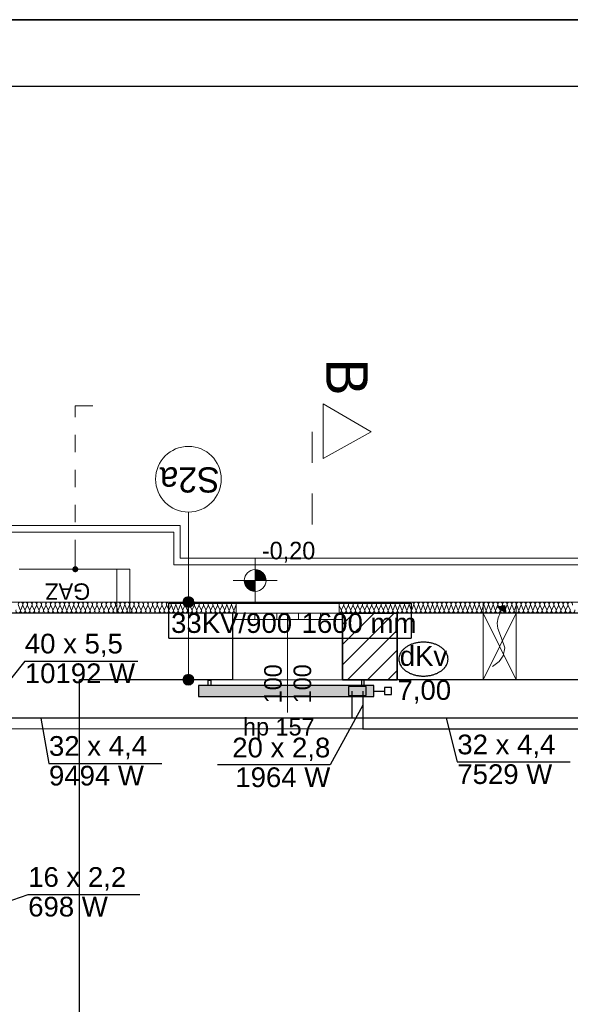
# Model space of a CAD drawing. Header units: inches. Extents: x -515158 to -470211, y -1887 to 84268.
# Tile 54 of 102: x -497964 to -492938, y 41472 to 50469. Entities that reach past the tile are written whole.
import ezdxf
from ezdxf.lldxf.tags import DXFTag

# ---------------------------------------------------------------- set-up
doc = ezdxf.new("R2010")
doc.units = ezdxf.units.IN
doc.header["$MEASUREMENT"] = 0
doc.linetypes.add('Dashed', pattern=[564.444447, 282.222223, -282.222223])
doc.linetypes.add('Przerywana', pattern=[320, 160, -160])
for name, color, linetype, lineweight in [('#podkład', 252, 'Continuous', 9), ('Arch ocieplenie_Nr_Pióra__44', 252, 'Continuous', 9), ('Arch okna_Nr_Pióra__9', 252, 'Continuous', 9), ('Arch opisy_Nr_Pióra__1', 252, 'Continuous', 25), ('Arch opisy_Nr_Pióra__21', 252, 'Continuous', 9), ('Arch teren_Nr_Pióra__5', 252, 'Continuous', 13), ('Arch wykończenie_Nr_Pióra__3', 252, 'Continuous', 18), ('Arch zmurowania_Nr_Pióra__21', 252, 'Continuous', 9), ('Arch zmurowania_Nr_Pióra__27', 252, 'Continuous', 35), ('INWENT CO_Nr_Pióra__100', 252, 'Continuous', 13), ('INWENT OPISY_Nr_Pióra__21', 252, 'Continuous', 9), ('INWENT OPISY_Nr_Pióra__41', 252, 'Continuous', 15), ('INWENT RZĘDNE_Nr_Pióra__21', 252, 'Continuous', 9), ('INWENT. OKNA_Nr_Pióra__21', 252, 'Continuous', 9), ('INWENT. OKNA_Nr_Pióra__5', 252, 'Continuous', 13), ('INWENT.ŚCIANY_Nr_Pióra__1', 252, 'Continuous', 25), ('INWENT.ŚCIANY_Nr_Pióra__21', 252, 'Continuous', 9), ('INWENT.ŚCIANY_Nr_Pióra__5', 252, 'Continuous', 13), ('Istniejące kominy_Nr_Pióra__21', 252, 'Continuous', 9)]:
    doc.layers.add(name, color=color, linetype=linetype, lineweight=lineweight)
for name, color, linetype in [('_TABELA', 7, 'Continuous'), ('IS_Text_Armatury_podłączeniowej_grz._dolnozas.', 7, 'Continuous'), ('IS_Text_Armatury_Therm', 7, 'Continuous'), ('IS_Text_Odbiornikow_Therm', 7, 'Continuous')]:
    doc.layers.add(name, color=color, linetype=linetype)
for name, color, linetype, true_color in [('IS_Armatura_podłączeniowa_grz._dolnozas.', 7, 'SOLID', 0x000000), ('IS_Armatura_Therm', 7, 'SOLID', 0x000000), ('IS_Grafika', 7, 'SOLID', 0x000000), ('IS_Grzejniki_Plan_rzut', 7, 'SOLID', 0x000000), ('IS_Opisy_działek_Therm', 7, 'SOLID', 0x000000), ('IS_Powrót', 5, 'DASH', 0x0000ff), ('IS_Zasilanie', 1, 'SOLID', 0xff0000)]:
    doc.layers.add(name, color=color, linetype=linetype, true_color=true_color)
doc.styles.add('GENERATED_STYLE_3', font='txt')
doc.styles.add('GENERATED_STYLE_6', font='txt')
doc.styles.add('GENERATED_STYLE_7', font='txt')
tags = doc.linetypes.add('DASH', pattern=[15, 10, -5]).pattern_tags.tags
tags[6:7] = [DXFTag(74, 4), DXFTag(75, 0), DXFTag(340, '0'), DXFTag(46, 0.0), DXFTag(50, 0.0), DXFTag(44, 0.0), DXFTag(45, 0.0)]
tags[4:5] = [DXFTag(74, 4), DXFTag(75, 0), DXFTag(340, '0'), DXFTag(46, 0.0), DXFTag(50, 0.0), DXFTag(44, 0.0), DXFTag(45, 0.0)]
tags = doc.linetypes.add('SOLID', pattern=[10, 10, 0]).pattern_tags.tags
tags[6:7] = [DXFTag(74, 4), DXFTag(75, 0), DXFTag(340, '0'), DXFTag(46, 0.0), DXFTag(50, 0.0), DXFTag(44, 0.0), DXFTag(45, 0.0)]
tags[4:5] = [DXFTag(74, 4), DXFTag(75, 0), DXFTag(340, '0'), DXFTag(46, 0.0), DXFTag(50, 0.0), DXFTag(44, 0.0), DXFTag(45, 0.0)]

# ---------------------------------------------------------------- blocks, each defined once
blk = doc.blocks.new('ARROWHEAD_11')
at = {"color": 0, "linetype": 'Continuous', "lineweight": 0}
blk.add_line((0, 0), (-1, 0), dxfattribs=at)
at = {"color": 0, "linetype": 'Continuous', "lineweight": 0, "const_width": 0.25, "flags": 128}
blk.add_lwpolyline([(-0.125, 0, 1), (0.125, 0, 1)], format="xyb", close=True, dxfattribs=at)
blk = doc.blocks.new('parter')
at = {"layer": 'Arch opisy_Nr_Pióra__21', "linetype": 'Continuous'}
for points in [[(-496374, 45147.6), (-496377.8, 45166.8), (-496388.6, 45183), (-496404.8, 45193.8), (-496424, 45197.6), (-496443.1, 45193.8), (-496459.3, 45183), (-496470.2, 45166.8), (-496474, 45147.6), (-496470.2, 45128.5), (-496459.3, 45112.3), (-496443.1, 45101.4), (-496424, 45097.6), (-496404.8, 45101.4), (-496388.6, 45112.3), (-496377.8, 45128.5)], [(-496374, 44437.6), (-496377.8, 44456.8), (-496388.6, 44473), (-496404.8, 44483.8), (-496424, 44487.6), (-496443.1, 44483.8), (-496459.3, 44473), (-496470.2, 44456.8), (-496474, 44437.6), (-496470.2, 44418.5), (-496459.3, 44402.3), (-496443.1, 44391.4), (-496424, 44387.6), (-496404.8, 44391.4), (-496388.6, 44402.3), (-496377.8, 44418.5)]]:
    blk.add_hatch(color=252, dxfattribs=at).paths.add_polyline_path(points, flags=0)
at = {"layer": 'Arch zmurowania_Nr_Pióra__21', "linetype": 'Continuous'}
h = blk.add_hatch(dxfattribs=at)
h.set_pattern_fill('Common_Brick', color=252, style=0, pattern_type=2)
h.set_pattern_definition([(45, (0, 0), (-91.923878, 91.923878), [])])
h.paths.add_polyline_path([(-495018.3, 44437.6), (-494518.3, 44437.6), (-494518.3, 45047.6), (-495018.3, 45047.6)], flags=0)
at = {"layer": 'INWENT RZĘDNE_Nr_Pióra__21', "linetype": 'Continuous'}
for points in [[(-495814.3, 45344.3), (-495714.3, 45344.3), (-495721.9, 45382.6), (-495743.6, 45415), (-495776, 45436.7), (-495814.3, 45444.3)], [(-495814.3, 45344.3), (-495914.3, 45344.3), (-495906.7, 45306), (-495885, 45273.6), (-495852.6, 45251.9), (-495814.3, 45244.3)]]:
    blk.add_hatch(color=252, dxfattribs=at).paths.add_polyline_path(points, flags=0)
at = {"layer": 'Istniejące kominy_Nr_Pióra__21', "linetype": 'Continuous'}
blk.add_hatch(color=252, dxfattribs=at).paths.add_polyline_path([(-493535.8, 45117.1), (-493524.4, 45047.3), (-493605.6, 45105.6)], flags=0)
at = {"layer": 'Arch ocieplenie_Nr_Pióra__44', "color": 252, "linetype": 'Continuous'}
for p, q in [((-497976, 45117.8), (-497958.4, 45077.4)), ((-497954.8, 45077.4), (-497937.2, 45117.8)), ((-497933.7, 45117.8), (-497916.1, 45077.4)), ((-497912.5, 45077.4), (-497894.9, 45117.8)), ((-497891.3, 45117.8), (-497873.7, 45077.4)), ((-497870.2, 45077.4), (-497852.6, 45117.8)), ((-497849, 45117.8), (-497831.4, 45077.4)), ((-497827.8, 45077.4), (-497810.2, 45117.8)), ((-497806.7, 45117.8), (-497789.1, 45077.4)), ((-497785.5, 45077.4), (-497767.9, 45117.8)), ((-497764.4, 45117.8), (-497746.7, 45077.4)), ((-497743.2, 45077.4), (-497725.6, 45117.8)), ((-497722, 45117.8), (-497704.4, 45077.4)), ((-497700.9, 45077.4), (-497683.3, 45117.8)), ((-497679.7, 45117.8), (-497662.1, 45077.4)), ((-497658.5, 45077.4), (-497640.9, 45117.8)), ((-497637.4, 45117.8), (-497619.8, 45077.4)), ((-497616.2, 45077.4), (-497598.6, 45117.8)), ((-497595, 45117.8), (-497577.4, 45077.4)), ((-497573.9, 45077.4), (-497556.3, 45117.8)), ((-497552.7, 45117.8), (-497535.1, 45077.4)), ((-497531.5, 45077.4), (-497513.9, 45117.8)), ((-497510.4, 45117.8), (-497492.8, 45077.4)), ((-497489.2, 45077.4), (-497471.6, 45117.8)), ((-497468.1, 45117.8), (-497450.4, 45077.4)), ((-497446.9, 45077.4), (-497429.3, 45117.8)), ((-497425.7, 45117.8), (-497408.1, 45077.4)), ((-497404.6, 45077.4), (-497387, 45117.8)), ((-497383.4, 45117.8), (-497365.8, 45077.4)), ((-497362.2, 45077.4), (-497344.6, 45117.8)), ((-497341.1, 45117.8), (-497323.5, 45077.4)), ((-497319.9, 45077.4), (-497302.3, 45117.8)), ((-497298.7, 45117.8), (-497281.1, 45077.4)), ((-497277.6, 45077.4), (-497260, 45117.8)), ((-497256.4, 45117.8), (-497238.8, 45077.4)), ((-497235.2, 45077.4), (-497217.6, 45117.8)), ((-497214.1, 45117.8), (-497196.5, 45077.4)), ((-497192.9, 45077.4), (-497175.3, 45117.8)), ((-497171.8, 45117.8), (-497154.1, 45077.4)), ((-497150.6, 45077.4), (-497133, 45117.8)), ((-497129.4, 45117.8), (-497111.8, 45077.4)), ((-497108.3, 45077.4), (-497090.7, 45117.8)), ((-497087.1, 45117.8), (-497069.5, 45077.4)), ((-497065.9, 45077.4), (-497048.3, 45117.8)), ((-497044.8, 45117.8), (-497027.2, 45077.4)), ((-497023.6, 45077.4), (-497006, 45117.8)), ((-497002.4, 45117.8), (-496984.8, 45077.4)), ((-496981.3, 45077.4), (-496963.7, 45117.8)), ((-496960.1, 45117.8), (-496942.5, 45077.4)), ((-496938.9, 45077.4), (-496921.3, 45117.8)), ((-496917.8, 45117.8), (-496900.2, 45077.4)), ((-496896.6, 45077.4), (-496879, 45117.8)), ((-496875.5, 45117.8), (-496857.8, 45077.4)), ((-496854.3, 45077.4), (-496836.7, 45117.8)), ((-496833.1, 45117.8), (-496815.5, 45077.4)), ((-496812, 45077.4), (-496794.4, 45117.8)), ((-496790.8, 45117.8), (-496773.2, 45077.4)), ((-496769.6, 45077.4), (-496752, 45117.8)), ((-496748.5, 45117.8), (-496730.9, 45077.4)), ((-496727.3, 45077.4), (-496709.7, 45117.8)), ((-496706.1, 45117.8), (-496688.5, 45077.4)), ((-496685, 45077.4), (-496667.4, 45117.8)), ((-496663.8, 45117.8), (-496646.2, 45077.4)), ((-496642.6, 45077.4), (-496625, 45117.8)), ((-496621.5, 45117.8), (-496603.9, 45077.4)), ((-496600.3, 45077.4), (-496582.7, 45117.8)), ((-496579.2, 45117.8), (-496561.5, 45077.4)), ((-496558, 45077.4), (-496540.4, 45117.8)), ((-496536.8, 45117.8), (-496519.2, 45077.4)), ((-496515.7, 45077.4), (-496498, 45117.8)), ((-496494.5, 45117.8), (-496476.9, 45077.4)), ((-496473.3, 45077.4), (-496455.7, 45117.8)), ((-496452.2, 45117.8), (-496434.6, 45077.4)), ((-496431, 45077.4), (-496413.4, 45117.8)), ((-496409.8, 45117.8), (-496392.2, 45077.4)), ((-496388.7, 45077.4), (-496371.1, 45117.8)), ((-496367.5, 45117.8), (-496349.9, 45077.4)), ((-496346.3, 45077.4), (-496328.7, 45117.8)), ((-496325.2, 45117.8), (-496307.6, 45077.4)), ((-496304, 45077.4), (-496286.4, 45117.8)), ((-496282.8, 45117.8), (-496265.2, 45077.4)), ((-496261.7, 45077.4), (-496244.1, 45117.8)), ((-496240.5, 45117.8), (-496222.9, 45077.4)), ((-496219.4, 45077.4), (-496201.7, 45117.8)), ((-496198.2, 45117.8), (-496180.6, 45077.4)), ((-496177, 45077.4), (-496159.4, 45117.8)), ((-496155.9, 45117.8), (-496138.3, 45077.4)), ((-496134.7, 45077.4), (-496117.1, 45117.8)), ((-496113.5, 45117.8), (-496095.9, 45077.4)), ((-496092.4, 45077.4), (-496074.8, 45117.8)), ((-496071.2, 45117.8), (-496053.6, 45077.4)), ((-496050, 45077.4), (-496032.4, 45117.8)), ((-496028.9, 45117.8), (-496011.3, 45077.4)), ((-496007.7, 45077.4), (-495990.1, 45117.8)), ((-495046.5, 45117.8), (-495028.8, 45077.4)), ((-495025.2, 45077.4), (-495007.5, 45117.8)), ((-495003.9, 45117.8), (-494986.2, 45077.4)), ((-494982.6, 45077.4), (-494964.9, 45117.8)), ((-494961.3, 45117.8), (-494943.6, 45077.4)), ((-494940, 45077.4), (-494922.3, 45117.8)), ((-494918.7, 45117.8), (-494901, 45077.4)), ((-494897.4, 45077.4), (-494879.7, 45117.8)), ((-494876.1, 45117.8), (-494858.4, 45077.4)), ((-494854.8, 45077.4), (-494837.1, 45117.8)), ((-494833.5, 45117.8), (-494815.8, 45077.4)), ((-494812.2, 45077.4), (-494794.5, 45117.8)), ((-494790.9, 45117.8), (-494773.2, 45077.4)), ((-494769.6, 45077.4), (-494751.9, 45117.8)), ((-494748.3, 45117.8), (-494730.5, 45077.4)), ((-494727, 45077.4), (-494709.2, 45117.8)), ((-494705.7, 45117.8), (-494687.9, 45077.4)), ((-494684.4, 45077.4), (-494666.6, 45117.8)), ((-494663.1, 45117.8), (-494645.3, 45077.4)), ((-494641.8, 45077.4), (-494624, 45117.8)), ((-494620.4, 45117.8), (-494602.7, 45077.4)), ((-494599.1, 45077.4), (-494581.4, 45117.8)), ((-494577.8, 45117.8), (-494560.1, 45077.4)), ((-494556.5, 45077.4), (-494538.8, 45117.8)), ((-494535.2, 45117.8), (-494517.5, 45077.4)), ((-494513.9, 45077.4), (-494496.2, 45117.8)), ((-494492.6, 45117.8), (-494474.9, 45077.4)), ((-494471.3, 45077.4), (-494453.6, 45117.8)), ((-494450, 45117.8), (-494432.3, 45077.4)), ((-494428.7, 45077.4), (-494411, 45117.8)), ((-494407.4, 45117.8), (-494389.7, 45077.4)), ((-494386.1, 45077.4), (-494368.4, 45117.8)), ((-494364.8, 45117.8), (-494347.1, 45077.4)), ((-494343.5, 45077.4), (-494325.8, 45117.8)), ((-494322.2, 45117.8), (-494304.5, 45077.4)), ((-494300.9, 45077.4), (-494283.2, 45117.8)), ((-494279.6, 45117.8), (-494261.9, 45077.4)), ((-494258.3, 45077.4), (-494240.6, 45117.8)), ((-494237, 45117.8), (-494219.2, 45077.4)), ((-494215.7, 45077.4), (-494197.9, 45117.8)), ((-494194.4, 45117.8), (-494176.6, 45077.4)), ((-494173.1, 45077.4), (-494155.3, 45117.8)), ((-494151.8, 45117.8), (-494134, 45077.4)), ((-494130.4, 45077.4), (-494112.7, 45117.8)), ((-494109.1, 45117.8), (-494091.4, 45077.4)), ((-494087.8, 45077.4), (-494070.1, 45117.8)), ((-494066.5, 45117.8), (-494048.8, 45077.4)), ((-494045.2, 45077.4), (-494027.5, 45117.8)), ((-494023.9, 45117.8), (-494006.2, 45077.4)), ((-494002.6, 45077.4), (-493984.9, 45117.8)), ((-493981.3, 45117.8), (-493963.6, 45077.4)), ((-493960, 45077.4), (-493942.3, 45117.8)), ((-493938.7, 45117.8), (-493921, 45077.4)), ((-493917.4, 45077.4), (-493899.7, 45117.8)), ((-493896.1, 45117.8), (-493878.4, 45077.4)), ((-493874.8, 45077.4), (-493857.1, 45117.8)), ((-493853.5, 45117.8), (-493835.8, 45077.4)), ((-493832.2, 45077.4), (-493814.5, 45117.8)), ((-493810.9, 45117.8), (-493793.2, 45077.4)), ((-493789.6, 45077.4), (-493771.9, 45117.8)), ((-493768.3, 45117.8), (-493750.5, 45077.4)), ((-493747, 45077.4), (-493729.2, 45117.8)), ((-493725.7, 45117.8), (-493707.9, 45077.4)), ((-493704.4, 45077.4), (-493686.6, 45117.8)), ((-493683.1, 45117.8), (-493665.3, 45077.4)), ((-493661.8, 45077.4), (-493644, 45117.8)), ((-493640.4, 45117.8), (-493622.7, 45077.4)), ((-493619.1, 45077.4), (-493601.4, 45117.8)), ((-493597.8, 45117.8), (-493580.1, 45077.4)), ((-493576.5, 45077.4), (-493558.8, 45117.8)), ((-493555.2, 45117.8), (-493537.5, 45077.4)), ((-493533.9, 45077.4), (-493516.2, 45117.8)), ((-493512.6, 45117.8), (-493494.9, 45077.4)), ((-493491.3, 45077.4), (-493473.6, 45117.8)), ((-493470, 45117.8), (-493452.3, 45077.4)), ((-493448.7, 45077.4), (-493431, 45117.8)), ((-493427.4, 45117.8), (-493409.7, 45077.4)), ((-493406.1, 45077.4), (-493388.4, 45117.8)), ((-493384.8, 45117.8), (-493367.1, 45077.4)), ((-493363.5, 45077.4), (-493345.8, 45117.8)), ((-493342.2, 45117.8), (-493324.5, 45077.4)), ((-493320.9, 45077.4), (-493303.2, 45117.8)), ((-493299.6, 45117.8), (-493281.9, 45077.4)), ((-493278.3, 45077.4), (-493260.6, 45117.8)), ((-493257, 45117.8), (-493239.2, 45077.4)), ((-493235.7, 45077.4), (-493217.9, 45117.8)), ((-493214.4, 45117.8), (-493196.6, 45077.4)), ((-493193.1, 45077.4), (-493175.3, 45117.8)), ((-493171.8, 45117.8), (-493154, 45077.4)), ((-493150.4, 45077.4), (-493132.7, 45117.8)), ((-493129.1, 45117.8), (-493111.4, 45077.4)), ((-493107.8, 45077.4), (-493090.1, 45117.8)), ((-493086.5, 45117.8), (-493068.8, 45077.4)), ((-493065.2, 45077.4), (-493047.5, 45117.8)), ((-493043.9, 45117.8), (-493026.2, 45077.4)), ((-493022.6, 45077.4), (-493004.9, 45117.8)), ((-493001.3, 45117.8), (-492983.6, 45077.4)), ((-492980, 45077.4), (-492962.3, 45117.8)), ((-492958.7, 45117.8), (-492941, 45077.4))]:
    blk.add_line(p, q, dxfattribs=at)
for centre, major_axis, ratio, start_param, end_param in [((-497977.8, 45068.9), (0, 21.3), 0.995137, 1.158004, 5.125183), ((-497956.6, 45126.4), (0, 21.3), 0.995137, 4.299595, 8.266775), ((-497935.4, 45068.9), (0, 21.3), 0.995137, 1.158004, 5.125183), ((-497914.3, 45126.4), (0, 21.3), 0.995137, 4.299595, 8.266775), ((-497893.1, 45068.9), (0, 21.3), 0.995137, 1.158004, 5.125183), ((-497872, 45126.4), (0, 21.3), 0.995137, 4.299595, 8.266775), ((-497850.8, 45068.9), (0, 21.3), 0.995137, 1.158004, 5.125183), ((-497829.6, 45126.4), (0, 21.3), 0.995137, 4.299595, 8.266775), ((-497808.5, 45068.9), (0, 21.3), 0.995137, 1.158004, 5.125183), ((-497787.3, 45126.4), (0, 21.3), 0.995137, 4.299595, 8.266775), ((-497766.1, 45068.9), (0, 21.3), 0.995137, 1.158004, 5.125183), ((-497745, 45126.4), (0, 21.3), 0.995137, 4.299595, 8.266775), ((-497723.8, 45068.9), (0, 21.3), 0.995137, 1.158004, 5.125183), ((-497702.6, 45126.4), (0, 21.3), 0.995137, 4.299595, 8.266775), ((-497681.5, 45068.9), (0, 21.3), 0.995137, 1.158004, 5.125183), ((-497660.3, 45126.4), (0, 21.3), 0.995137, 4.299595, 8.266775), ((-497639.1, 45068.9), (0, 21.3), 0.995137, 1.158004, 5.125183), ((-497618, 45126.4), (0, 21.3), 0.995137, 4.299595, 8.266775), ((-497596.8, 45068.9), (0, 21.3), 0.995137, 1.158004, 5.125183), ((-497575.7, 45126.4), (0, 21.3), 0.995137, 4.299595, 8.266775), ((-497554.5, 45068.9), (0, 21.3), 0.995137, 1.158004, 5.125183), ((-497533.3, 45126.4), (0, 21.3), 0.995137, 4.299595, 8.266775), ((-497512.2, 45068.9), (0, 21.3), 0.995137, 1.158004, 5.125183), ((-497491, 45126.4), (0, 21.3), 0.995137, 4.299595, 8.266775), ((-497469.8, 45068.9), (0, 21.3), 0.995137, 1.158004, 5.125183), ((-497448.7, 45126.4), (0, 21.3), 0.995137, 4.299595, 8.266775), ((-497427.5, 45068.9), (0, 21.3), 0.995137, 1.158004, 5.125183), ((-497406.3, 45126.4), (0, 21.3), 0.995137, 4.299595, 8.266775), ((-497385.2, 45068.9), (0, 21.3), 0.995137, 1.158004, 5.125183), ((-497364, 45126.4), (0, 21.3), 0.995137, 4.299595, 8.266775), ((-497342.8, 45068.9), (0, 21.3), 0.995137, 1.158004, 5.125183), ((-497321.7, 45126.4), (0, 21.3), 0.995137, 4.299595, 8.266775), ((-497300.5, 45068.9), (0, 21.3), 0.995137, 1.158004, 5.125183), ((-497279.4, 45126.4), (0, 21.3), 0.995137, 4.299595, 8.266775), ((-497258.2, 45068.9), (0, 21.3), 0.995137, 1.158004, 5.125183), ((-497237, 45126.4), (0, 21.3), 0.995137, 4.299595, 8.266775), ((-497215.9, 45068.9), (0, 21.3), 0.995137, 1.158004, 5.125183), ((-497194.7, 45126.4), (0, 21.3), 0.995137, 4.299595, 8.266775), ((-497173.5, 45068.9), (0, 21.3), 0.995137, 1.158004, 5.125183), ((-497152.4, 45126.4), (0, 21.3), 0.995137, 4.299595, 8.266775), ((-497131.2, 45068.9), (0, 21.3), 0.995137, 1.158004, 5.125183), ((-497110, 45126.4), (0, 21.3), 0.995137, 4.299595, 8.266775), ((-497088.9, 45068.9), (0, 21.3), 0.995137, 1.158004, 5.125183), ((-497067.7, 45126.4), (0, 21.3), 0.995137, 4.299595, 8.266775), ((-497046.5, 45068.9), (0, 21.3), 0.995137, 1.158004, 5.125183), ((-497025.4, 45126.4), (0, 21.3), 0.995137, 4.299595, 8.266775), ((-497004.2, 45068.9), (0, 21.3), 0.995137, 1.158004, 5.125183), ((-496983.1, 45126.4), (0, 21.3), 0.995137, 4.299595, 8.266775), ((-496961.9, 45068.9), (0, 21.3), 0.995137, 1.158004, 5.125183), ((-496940.7, 45126.4), (0, 21.3), 0.995137, 4.299595, 8.266775), ((-496919.6, 45068.9), (0, 21.3), 0.995137, 1.158004, 5.125183), ((-496898.4, 45126.4), (0, 21.3), 0.995137, 4.299595, 8.266775), ((-496877.2, 45068.9), (0, 21.3), 0.995137, 1.158004, 5.125183), ((-496856.1, 45126.4), (0, 21.3), 0.995137, 4.299595, 8.266775), ((-496834.9, 45068.9), (0, 21.3), 0.995137, 1.158004, 5.125183), ((-496813.7, 45126.4), (0, 21.3), 0.995137, 4.299595, 8.266775), ((-496792.6, 45068.9), (0, 21.3), 0.995137, 1.158004, 5.125183), ((-496771.4, 45126.4), (0, 21.3), 0.995137, 4.299595, 8.266775), ((-496750.2, 45068.9), (0, 21.3), 0.995137, 1.158004, 5.125183), ((-496729.1, 45126.4), (0, 21.3), 0.995137, 4.299595, 8.266775), ((-496707.9, 45068.9), (0, 21.3), 0.995137, 1.158004, 5.125183), ((-496686.8, 45126.4), (0, 21.3), 0.995137, 4.299595, 8.266775), ((-496665.6, 45068.9), (0, 21.3), 0.995137, 1.158004, 5.125183), ((-496644.4, 45126.4), (0, 21.3), 0.995137, 4.299595, 8.266775), ((-496623.3, 45068.9), (0, 21.3), 0.995137, 1.158004, 5.125183), ((-496602.1, 45126.4), (0, 21.3), 0.995137, 4.299595, 8.266775), ((-496580.9, 45068.9), (0, 21.3), 0.995137, 1.158004, 5.125183), ((-496559.8, 45126.4), (0, 21.3), 0.995137, 4.299595, 8.266775), ((-496538.6, 45068.9), (0, 21.3), 0.995137, 1.158004, 5.125183), ((-496517.4, 45126.4), (0, 21.3), 0.995137, 4.299595, 8.266775), ((-496496.3, 45068.9), (0, 21.3), 0.995137, 1.158004, 5.125183), ((-496475.1, 45126.4), (0, 21.3), 0.995137, 4.299595, 8.266775), ((-496453.9, 45068.9), (0, 21.3), 0.995137, 1.158004, 5.125183), ((-496432.8, 45126.4), (0, 21.3), 0.995137, 4.299595, 8.266775), ((-496411.6, 45068.9), (0, 21.3), 0.995137, 1.158004, 5.125183), ((-496390.4, 45126.4), (0, 21.3), 0.995137, 4.299595, 8.266775), ((-496369.3, 45068.9), (0, 21.3), 0.995137, 1.158004, 5.125183), ((-496348.1, 45126.4), (0, 21.3), 0.995137, 4.299595, 8.266775), ((-496327, 45068.9), (0, 21.3), 0.995137, 1.158004, 5.125183), ((-496305.8, 45126.4), (0, 21.3), 0.995137, 4.299595, 8.266775), ((-496284.6, 45068.9), (0, 21.3), 0.995137, 1.158004, 5.125183), ((-496263.5, 45126.4), (0, 21.3), 0.995137, 4.299595, 8.266775), ((-496242.3, 45068.9), (0, 21.3), 0.995137, 1.158004, 5.125183), ((-496221.1, 45126.4), (0, 21.3), 0.995137, 4.299595, 8.266775), ((-496200, 45068.9), (0, 21.3), 0.995137, 1.158004, 5.125183), ((-496178.8, 45126.4), (0, 21.3), 0.995137, 4.299595, 8.266775), ((-496157.6, 45068.9), (0, 21.3), 0.995137, 1.158004, 5.125183), ((-496136.5, 45126.4), (0, 21.3), 0.995137, 4.299595, 8.266775), ((-496115.3, 45068.9), (0, 21.3), 0.995137, 1.158004, 5.125183), ((-496094.1, 45126.4), (0, 21.3), 0.995137, 4.299595, 8.266775), ((-496073, 45068.9), (0, 21.3), 0.995137, 1.158004, 5.125183), ((-496051.8, 45126.4), (0, 21.3), 0.995137, 4.299595, 8.266775), ((-496030.7, 45068.9), (0, 21.3), 0.995137, 1.158004, 5.125183), ((-496009.5, 45126.4), (0, 21.3), 0.995137, 4.299595, 8.266775), ((-495988.3, 45068.9), (0, 21.3), 0.995137, 1.158004, 3.141593), ((-495027, 45126.4), (21.3, 0), 0.998285, 5.870392, 9.837571), ((-495048.3, 45068.9), (21.3, 0), 0.998285, 4.712389, 6.695979), ((-495005.7, 45068.9), (21.3, 0), 0.998285, 2.7288, 6.695979), ((-494984.4, 45126.4), (21.3, 0), 0.998285, 5.870392, 9.837571), ((-494963.1, 45068.9), (21.3, 0), 0.998285, 2.7288, 6.695979), ((-494941.8, 45126.4), (21.3, 0), 0.998285, 5.870392, 9.837571), ((-494920.5, 45068.9), (21.3, 0), 0.998285, 2.7288, 6.695979), ((-494899.2, 45126.4), (21.3, 0), 0.998285, 5.870392, 9.837571), ((-494877.9, 45068.9), (21.3, 0), 0.998285, 2.7288, 6.695979), ((-494856.6, 45126.4), (21.3, 0), 0.998285, 5.870392, 9.837571), ((-494835.3, 45068.9), (21.3, 0), 0.998285, 2.7288, 6.695979), ((-494814, 45126.4), (21.3, 0), 0.998285, 5.870392, 9.837571), ((-494792.7, 45068.9), (21.3, 0), 0.998285, 2.7288, 6.695979), ((-494771.4, 45126.4), (21.3, 0), 0.998285, 5.870392, 9.837571), ((-494750.1, 45068.9), (21.3, 0), 0.998285, 2.7288, 6.695979), ((-494728.8, 45126.4), (21.3, 0), 0.998285, 5.870392, 9.837571), ((-494707.5, 45068.9), (21.3, 0), 0.998285, 2.7288, 6.695979), ((-494686.2, 45126.4), (21.3, 0), 0.998285, 5.870392, 9.837571), ((-494664.8, 45068.9), (21.3, 0), 0.998285, 2.7288, 6.695979), ((-494643.5, 45126.4), (21.3, 0), 0.998285, 5.870392, 9.837571), ((-494622.2, 45068.9), (21.3, 0), 0.998285, 2.7288, 6.695979), ((-494600.9, 45126.4), (21.3, 0), 0.998285, 5.870392, 9.837571), ((-494579.6, 45068.9), (21.3, 0), 0.998285, 2.7288, 6.695979), ((-494558.3, 45126.4), (21.3, 0), 0.998285, 5.870392, 9.837571), ((-494537, 45068.9), (21.3, 0), 0.998285, 2.7288, 6.695979), ((-494515.7, 45126.4), (21.3, 0), 0.998285, 5.870392, 9.837571), ((-494494.4, 45068.9), (21.3, 0), 0.998285, 2.7288, 6.695979), ((-494473.1, 45126.4), (21.3, 0), 0.998285, 5.870392, 9.837571), ((-494451.8, 45068.9), (21.3, 0), 0.998285, 2.7288, 6.695979), ((-494430.5, 45126.4), (21.3, 0), 0.998285, 5.870392, 9.837571), ((-494409.2, 45068.9), (21.3, 0), 0.998285, 2.7288, 6.695979), ((-494387.9, 45126.4), (21.3, 0), 0.998285, 5.870392, 9.837571), ((-494366.6, 45068.9), (21.3, 0), 0.998285, 2.7288, 6.695979), ((-494345.3, 45126.4), (21.3, 0), 0.998285, 5.870392, 9.837571), ((-494324, 45068.9), (21.3, 0), 0.998285, 2.7288, 6.695979), ((-494302.7, 45126.4), (21.3, 0), 0.998285, 5.870392, 9.837571), ((-494281.4, 45068.9), (21.3, 0), 0.998285, 2.7288, 6.695979), ((-494260.1, 45126.4), (21.3, 0), 0.998285, 5.870392, 9.837571), ((-494238.8, 45068.9), (21.3, 0), 0.998285, 2.7288, 6.695979), ((-494217.5, 45126.4), (21.3, 0), 0.998285, 5.870392, 9.837571), ((-494196.2, 45068.9), (21.3, 0), 0.998285, 2.7288, 6.695979), ((-494174.8, 45126.4), (21.3, 0), 0.998285, 5.870392, 9.837571), ((-494153.5, 45068.9), (21.3, 0), 0.998285, 2.7288, 6.695979), ((-494132.2, 45126.4), (21.3, 0), 0.998285, 5.870392, 9.837571), ((-494110.9, 45068.9), (21.3, 0), 0.998285, 2.7288, 6.695979), ((-494089.6, 45126.4), (21.3, 0), 0.998285, 5.870392, 9.837571), ((-494068.3, 45068.9), (21.3, 0), 0.998285, 2.7288, 6.695979), ((-494047, 45126.4), (21.3, 0), 0.998285, 5.870392, 9.837571), ((-494025.7, 45068.9), (21.3, 0), 0.998285, 2.7288, 6.695979), ((-494004.4, 45126.4), (21.3, 0), 0.998285, 5.870392, 9.837571), ((-493983.1, 45068.9), (21.3, 0), 0.998285, 2.7288, 6.695979), ((-493961.8, 45126.4), (21.3, 0), 0.998285, 5.870392, 9.837571), ((-493940.5, 45068.9), (21.3, 0), 0.998285, 2.7288, 6.695979), ((-493919.2, 45126.4), (21.3, 0), 0.998285, 5.870392, 9.837571), ((-493897.9, 45068.9), (21.3, 0), 0.998285, 2.7288, 6.695979), ((-493876.6, 45126.4), (21.3, 0), 0.998285, 5.870392, 9.837571), ((-493855.3, 45068.9), (21.3, 0), 0.998285, 2.7288, 6.695979), ((-493834, 45126.4), (21.3, 0), 0.998285, 5.870392, 9.837571), ((-493812.7, 45068.9), (21.3, 0), 0.998285, 2.7288, 6.695979), ((-493791.4, 45126.4), (21.3, 0), 0.998285, 5.870392, 9.837571), ((-493770.1, 45068.9), (21.3, 0), 0.998285, 2.7288, 6.695979), ((-493748.8, 45126.4), (21.3, 0), 0.998285, 5.870392, 9.837571), ((-493727.5, 45068.9), (21.3, 0), 0.998285, 2.7288, 6.695979), ((-493706.2, 45126.4), (21.3, 0), 0.998285, 5.870392, 9.837571), ((-493684.8, 45068.9), (21.3, 0), 0.998285, 2.7288, 6.695979), ((-493663.5, 45126.4), (21.3, 0), 0.998285, 5.870392, 9.837571), ((-493642.2, 45068.9), (21.3, 0), 0.998285, 2.7288, 6.695979), ((-493620.9, 45126.4), (21.3, 0), 0.998285, 5.870392, 9.837571), ((-493599.6, 45068.9), (21.3, 0), 0.998285, 2.7288, 6.695979), ((-493578.3, 45126.4), (21.3, 0), 0.998285, 5.870392, 9.837571), ((-493557, 45068.9), (21.3, 0), 0.998285, 2.7288, 6.695979), ((-493535.7, 45126.4), (21.3, 0), 0.998285, 5.870392, 9.837571), ((-493514.4, 45068.9), (21.3, 0), 0.998285, 2.7288, 6.695979), ((-493493.1, 45126.4), (21.3, 0), 0.998285, 5.870392, 9.837571), ((-493471.8, 45068.9), (21.3, 0), 0.998285, 2.7288, 6.695979), ((-493450.5, 45126.4), (21.3, 0), 0.998285, 5.870392, 9.837571), ((-493429.2, 45068.9), (21.3, 0), 0.998285, 2.7288, 6.695979), ((-493407.9, 45126.4), (21.3, 0), 0.998285, 5.870392, 9.837571), ((-493386.6, 45068.9), (21.3, 0), 0.998285, 2.7288, 6.695979), ((-493365.3, 45126.4), (21.3, 0), 0.998285, 5.870392, 9.837571), ((-493344, 45068.9), (21.3, 0), 0.998285, 2.7288, 6.695979), ((-493322.7, 45126.4), (21.3, 0), 0.998285, 5.870392, 9.837571), ((-493301.4, 45068.9), (21.3, 0), 0.998285, 2.7288, 6.695979), ((-493280.1, 45126.4), (21.3, 0), 0.998285, 5.870392, 9.837571), ((-493258.8, 45068.9), (21.3, 0), 0.998285, 2.7288, 6.695979), ((-493237.5, 45126.4), (21.3, 0), 0.998285, 5.870392, 9.837571), ((-493216.2, 45068.9), (21.3, 0), 0.998285, 2.7288, 6.695979), ((-493194.8, 45126.4), (21.3, 0), 0.998285, 5.870392, 9.837571), ((-493173.5, 45068.9), (21.3, 0), 0.998285, 2.7288, 6.695979), ((-493152.2, 45126.4), (21.3, 0), 0.998285, 5.870392, 9.837571), ((-493130.9, 45068.9), (21.3, 0), 0.998285, 2.7288, 6.695979), ((-493109.6, 45126.4), (21.3, 0), 0.998285, 5.870392, 9.837571), ((-493088.3, 45068.9), (21.3, 0), 0.998285, 2.7288, 6.695979), ((-493067, 45126.4), (21.3, 0), 0.998285, 5.870392, 9.837571), ((-493045.7, 45068.9), (21.3, 0), 0.998285, 2.7288, 6.695979), ((-493024.4, 45126.4), (21.3, 0), 0.998285, 5.870392, 9.837571), ((-493003.1, 45068.9), (21.3, 0), 0.998285, 2.7288, 6.695979), ((-492981.8, 45126.4), (21.3, 0), 0.998285, 5.870392, 9.837571), ((-492960.5, 45068.9), (21.3, 0), 0.998285, 2.7288, 6.695979), ((-492939.2, 45126.4), (21.3, 0), 0.998285, 5.870392, 9.837571), ((-492917.9, 45068.9), (21.3, 0), 0.998285, 2.7288, 6.695979)]:
    blk.add_ellipse(centre, major_axis=major_axis, ratio=ratio, start_param=start_param, end_param=end_param, dxfattribs=at)
at = {"layer": 'Arch okna_Nr_Pióra__9', "color": 252, "linetype": 'Continuous'}
for p, q in [((-496018.3, 45047.6), (-495018.3, 45047.6)), ((-496018.3, 44987.6), (-496018.3, 45047.6)), ((-496018.3, 44987.6), (-495018.3, 44987.6)), ((-495818.3, 44987.6), (-495818.3, 45047.6)), ((-495618.3, 44987.6), (-495618.3, 45047.6)), ((-495418.3, 44987.6), (-495418.3, 45047.6)), ((-495218.3, 44987.6), (-495218.3, 45047.6)), ((-495018.3, 44987.6), (-495018.3, 45047.6))]:
    blk.add_line(p, q, dxfattribs=at)
at = {"layer": 'Arch opisy_Nr_Pióra__21', "color": 252, "linetype": 'Przerywana'}
for p, q in [((-497456.1, 46942), (-497216.7, 46942)), ((-497456.1, 45557.1), (-497456.1, 46942))]:
    blk.add_line(p, q, dxfattribs=at)
at = {"layer": 'Arch opisy_Nr_Pióra__21', "color": 252, "linetype": 'Continuous'}
for p, q in [((-496424, 45147.6), (-496424, 45970.2)), ((-496424, 44487.6), (-496424, 45097.6))]:
    blk.add_line(p, q, dxfattribs=at)
for centre, radius in [((-496424, 46270.2), 300), ((-496424, 45147.6), 50), ((-496424, 44437.6), 50)]:
    blk.add_circle(centre, radius, dxfattribs=at)
at = {"layer": 'Arch teren_Nr_Pióra__5', "color": 252, "linetype": 'Continuous'}
for p, q in [((-498548.3, 45847.6), (-496498.3, 45847.6)), ((-496498.3, 45547.6), (-496498.3, 45847.6)), ((-498488.3, 45787.6), (-496558.3, 45787.6)), ((-496558.3, 45487.6), (-496558.3, 45787.6)), ((-496498.3, 45547.6), (-489203.3, 45547.6)), ((-496558.3, 45487.6), (-489203.3, 45487.6))]:
    blk.add_line(p, q, dxfattribs=at)
at = {"layer": 'Arch wykończenie_Nr_Pióra__3', "color": 252, "linetype": 'Continuous'}
for p, q in [((-495988.3, 45147.6), (-499078.3, 45147.6)), ((-495988.3, 45047.6), (-495988.3, 45147.6)), ((-492108.3, 45147.6), (-495048.3, 45147.6)), ((-495048.3, 45047.6), (-495048.3, 45147.6))]:
    blk.add_line(p, q, dxfattribs=at)
at = {"layer": 'Arch zmurowania_Nr_Pióra__27', "color": 252, "linetype": 'Continuous'}
for p, q in [((-495018.3, 45047.6), (-495018.3, 44437.6)), ((-494518.3, 45047.6), (-495018.3, 45047.6)), ((-494518.3, 44437.6), (-494518.3, 45047.6)), ((-495018.3, 44437.6), (-494518.3, 44437.6))]:
    blk.add_line(p, q, dxfattribs=at)
at = {"layer": 'INWENT OPISY_Nr_Pióra__41', "color": 252, "linetype": 'Continuous'}
for p, q in [((-494757.1, 46702.6), (-495193.3, 46958.3)), ((-495193.3, 46458.3), (-495193.3, 46958.3)), ((-495193.3, 46458.3), (-494757.1, 46702.6))]:
    blk.add_line(p, q, dxfattribs=at)
at = {"layer": 'INWENT OPISY_Nr_Pióra__41', "color": 252, "linetype": 'Dashed'}
blk.add_line((-495293.3, 46702.6), (-495293.3, 45602.6), dxfattribs=at)
at = {"layer": 'INWENT RZĘDNE_Nr_Pióra__21', "color": 252, "linetype": 'Continuous'}
for p, q in [((-495814.3, 45144.3), (-495814.3, 45544.3)), ((-496014.3, 45344.3), (-495614.3, 45344.3))]:
    blk.add_line(p, q, dxfattribs=at)
blk.add_circle((-495814.3, 45344.3), 100, dxfattribs=at)
at = {"layer": 'INWENT. OKNA_Nr_Pióra__5', "color": 252, "linetype": 'Continuous'}
blk.add_line((-495518.3, 45047.6), (-495518.3, 44137.6), dxfattribs=at)
at = {"layer": 'INWENT.ŚCIANY_Nr_Pióra__1', "color": 252, "linetype": 'Continuous'}
for p, q in [((-496018.3, 45047.6), (-498038.3, 45047.6)), ((-496018.3, 44767.6), (-496018.3, 45047.6)), ((-492658.3, 45047.6), (-494518.3, 45047.6)), ((-494518.3, 44767.6), (-494518.3, 45047.6)), ((-496018.3, 44437.6), (-496018.3, 44767.6)), ((-494518.3, 44437.6), (-494518.3, 44767.6)), ((-496018.3, 44437.6), (-497418.3, 44437.6)), ((-497418.3, 35817.6), (-497418.3, 44437.6)), ((-492648.3, 44437.6), (-494518.3, 44437.6))]:
    blk.add_line(p, q, dxfattribs=at)
at = {"layer": 'INWENT.ŚCIANY_Nr_Pióra__21', "color": 252, "linetype": 'Continuous'}
for p, q in [((-495988.3, 45147.6), (-495048.3, 45147.6)), ((-496018.3, 44437.6), (-494518.3, 44437.6))]:
    blk.add_line(p, q, dxfattribs=at)
at = {"layer": 'INWENT.ŚCIANY_Nr_Pióra__5', "color": 252, "linetype": 'Continuous'}
for p, q in [((-497078.3, 45447.6), (-497968.3, 45447.6)), ((-497078.3, 45447.6), (-497078.3, 45047.6)), ((-496958.3, 45447.6), (-497078.3, 45447.6)), ((-496958.3, 45047.6), (-496958.3, 45447.6))]:
    blk.add_line(p, q, dxfattribs=at)
at = {"layer": 'Istniejące kominy_Nr_Pióra__21', "color": 252, "linetype": 'Continuous'}
for p, q in [((-493733.3, 44437.6), (-493733.3, 45147.6)), ((-493535.8, 45117.1), (-493605.6, 45105.6)), ((-493524.4, 45047.3), (-493605.6, 45105.6)), ((-493535.8, 45117.1), (-493524.4, 45047.3)), ((-493433.3, 44437.6), (-493433.3, 45147.6)), ((-493733.3, 45047.6), (-493433.3, 44437.6)), ((-493733.3, 44437.6), (-493433.3, 45047.6))]:
    blk.add_line(p, q, dxfattribs=at)
at = {"layer": 'Istniejące kominy_Nr_Pióra__21', "color": 252, "linetype": 'Continuous', "flags": 128}
blk.add_lwpolyline([(-493648.6, 44557.5), (-493589, 44603.4), (-493549.8, 44657.9), (-493535.8, 44730.6), (-493564.9, 44819.1), (-493600.7, 44906.8), (-493604.9, 44956.2), (-493597.5, 45002.2), (-493565, 45076.5)], dxfattribs=at)
at = {"layer": 'Arch opisy_Nr_Pióra__21', "color": 252, "linetype": 'Przerywana', "xscale": 109.44, "yscale": 109.44, "zscale": 109.44, "rotation": 270}
blk.add_blockref('ARROWHEAD_11', (-497456.1, 45447.6), dxfattribs=at)
at = {"layer": 'Arch opisy_Nr_Pióra__1', "color": 252, "linetype": 'Continuous', "style": 'GENERATED_STYLE_7'}
blk.add_text('S2a', height=230, rotation=180, dxfattribs=at).set_placement((-496139.2, 46378.8))
at = {"layer": 'INWENT CO_Nr_Pióra__100', "color": 252, "linetype": 'Continuous', "style": 'GENERATED_STYLE_6'}
blk.add_text('GAZ', height=150, rotation=180, dxfattribs=at).set_placement((-497319.8, 45318.5))
at = {"layer": 'INWENT OPISY_Nr_Pióra__21', "color": 252, "linetype": 'Continuous', "style": 'GENERATED_STYLE_7'}
blk.add_text('B', height=380, rotation=270, dxfattribs=at).set_placement((-495166.3, 47373.6))
at = {"layer": 'INWENT RZĘDNE_Nr_Pióra__21', "color": 252, "insert": (-495753.7, 45508.6), "char_height": 160, "attachment_point": 7, "style": 'GENERATED_STYLE_3'}
blk.add_mtext('{-0,20}', dxfattribs=at)
at = {"layer": 'INWENT. OKNA_Nr_Pióra__21', "color": 252, "linetype": 'Continuous', "style": 'GENERATED_STYLE_7'}
for p in [(-495572.5, 44222.2), (-495303.8, 44222.2)]:
    blk.add_text('100', height=160, rotation=90, dxfattribs=at).set_placement(p)
blk.add_text('hp 157', height=160, dxfattribs=at).set_placement((-495925.9, 43928.3))

msp = doc.modelspace()

# ---------------------------------------------------------------- hatches: boundary and pattern name
at = {"layer": 'IS_Grzejniki_Plan_rzut', "ltscale": 10}
msp.add_hatch(color=8, dxfattribs=at).paths.add_polyline_path([(-494732, 44384.7), (-496332, 44384.7), (-496332, 44284.7), (-494732, 44284.7)])

# ---------------------------------------------------------------- linework, layer by layer
at = {"layer": '_TABELA', "color": 7}
msp.add_lwpolyline([(-512477.4, 50468.9), (-470477.4, 50468.9), (-512477.4, 50468.9), (-512477.4, 20768.9), (-470477.4, 20768.9), (-470477.4, 50468.9)], dxfattribs=at)
msp.add_lwpolyline([(-471077.4, 49858.9), (-509977.4, 49858.9), (-509977.4, 21378.9), (-471077.4, 21378.9)], close=True, dxfattribs=at)
at = {"layer": 'IS_Armatura_podłączeniowa_grz._dolnozas.', "ltscale": 10}
for p, q in [((-494802, 44374.7), (-494962, 44374.7)), ((-494962, 44374.7), (-494962, 44294.7)), ((-494802, 44294.7), (-494802, 44374.7)), ((-494802, 44374.7), (-494802, 44374.7)), ((-494962, 44294.7), (-494802, 44294.7))]:
    msp.add_line(p, q, dxfattribs=at)
at = {"layer": 'IS_Armatura_Therm', "ltscale": 10}
for p, q in [((-494569.5, 44367.2), (-494634.5, 44367.2)), ((-494634.5, 44367.2), (-494634.5, 44302.2)), ((-494569.5, 44302.2), (-494569.5, 44367.2)), ((-494732, 44334.7), (-494634.5, 44334.7)), ((-494634.5, 44302.2), (-494569.5, 44302.2))]:
    msp.add_line(p, q, dxfattribs=at)
at = {"layer": 'IS_Grafika', "ltscale": 10}
for points, knots in [([(-494278.5, 44781.2), (-494289.5, 44781.2), (-494311.3, 44780.1), (-494342.9, 44775.3), (-494372.7, 44767.5), (-494400.4, 44757), (-494425.5, 44744), (-494447.7, 44728.7), (-494466.7, 44711.4), (-494482.2, 44692.3), (-494493.8, 44671.6), (-494501, 44649.4), (-494502.6, 44634.1), (-494502.6, 44626.4)], [0, 0, 0, 0, 33.167036, 65.15629, 95.929861, 125.438554, 153.638532, 180.511954, 206.093104, 230.501175, 253.978693, 276.929023, 299.937572, 299.937572, 299.937572, 299.937572]), ([(-494054.3, 44626.4), (-494054.3, 44634.1), (-494056, 44649.4), (-494063.2, 44671.6), (-494074.8, 44692.3), (-494090.2, 44711.4), (-494109.3, 44728.7), (-494131.5, 44744), (-494156.6, 44757), (-494184.2, 44767.5), (-494214, 44775.3), (-494245.7, 44780.1), (-494267.4, 44781.2), (-494278.5, 44781.2)], [0, 0, 0, 0, 23.008549, 45.958879, 69.436398, 93.844468, 119.425619, 146.29904, 174.499018, 204.007711, 234.781282, 266.770537, 299.937572, 299.937572, 299.937572, 299.937572]), ([(-494502.6, 44626.4), (-494502.6, 44618.7), (-494501, 44603.4), (-494493.8, 44581.2), (-494482.2, 44560.5), (-494466.7, 44541.4), (-494447.7, 44524.1), (-494425.5, 44508.8), (-494400.4, 44495.8), (-494372.7, 44485.3), (-494342.9, 44477.5), (-494311.3, 44472.7), (-494289.5, 44471.6), (-494278.5, 44471.6)], [0, 0, 0, 0, 23.008549, 45.958879, 69.436398, 93.844468, 119.425619, 146.29904, 174.499018, 204.007711, 234.781282, 266.770537, 299.937572, 299.937572, 299.937572, 299.937572]), ([(-494278.5, 44471.6), (-494267.4, 44471.6), (-494245.7, 44472.7), (-494214, 44477.5), (-494184.2, 44485.3), (-494156.6, 44495.8), (-494131.5, 44508.8), (-494109.3, 44524.1), (-494090.2, 44541.4), (-494074.8, 44560.5), (-494063.2, 44581.2), (-494056, 44603.4), (-494054.3, 44618.7), (-494054.3, 44626.4)], [0, 0, 0, 0, 33.167036, 65.15629, 95.929861, 125.438554, 153.638532, 180.511954, 206.093104, 230.501175, 253.978693, 276.929023, 299.937572, 299.937572, 299.937572, 299.937572])]:
    msp.add_open_spline(points, degree=3, knots=knots, dxfattribs=at)
at = {"layer": 'IS_Grzejniki_Plan_rzut', "ltscale": 10}
for p, q in [((-494732, 44384.7), (-496332, 44384.7)), ((-496332, 44384.7), (-496332, 44284.7)), ((-496244.5, 44384.7), (-496244.5, 44434.7)), ((-496244.5, 44434.7), (-496219.5, 44434.7)), ((-496219.5, 44434.7), (-496219.5, 44384.7)), ((-494819.5, 44434.7), (-494844.5, 44434.7)), ((-494844.5, 44434.7), (-494844.5, 44384.7)), ((-494819.5, 44384.7), (-494819.5, 44434.7)), ((-494732, 44284.7), (-494732, 44384.7)), ((-494732, 44384.7), (-494732, 44384.7)), ((-496332, 44284.7), (-494732, 44284.7))]:
    msp.add_line(p, q, dxfattribs=at)
at = {"layer": 'IS_Opisy_działek_Therm', "ltscale": 10}
for p, q in [((-497916.6, 44608.8), (-498213.1, 44238.8)), ((-497916.6, 44608.8), (-496886.6, 44608.8)), ((-494832, 44205), (-495129, 43659)), ((-497770, 44086.5), (-497696.5, 43673.5)), ((-494069.8, 44086.5), (-493969.5, 43687.2)), ((-497696.5, 43673.5), (-496666.5, 43673.5)), ((-495129, 43659), (-496159, 43659)), ((-493969.5, 43687.2), (-492939.5, 43687.2)), ((-498213.1, 42363.2), (-497886.1, 42476.2)), ((-497886.1, 42476.2), (-496866.1, 42476.2))]:
    msp.add_line(p, q, dxfattribs=at)
at = {"layer": 'IS_Powrót', "color": 5, "ltscale": 10}
for p, q in [((-494832, 44334.7), (-494832, 43987)), ((-494832, 43987), (-498213.1, 43989.2)), ((-490919, 43986.6), (-494832, 43987))]:
    msp.add_line(p, q, dxfattribs=at)
at = {"layer": 'IS_Text_Odbiornikow_Therm', "color": 18, "linetype": 'SOLID', "ltscale": 10, "true_color": 0x000000}
for p, q in [((-496602, 44817.2), (-496602, 45137.2)), ((-496602, 45137.2), (-494392, 45137.2)), ((-494392, 45137.2), (-494392, 44817.2)), ((-496602, 44817.2), (-494392, 44817.2))]:
    msp.add_line(p, q, dxfattribs=at)
at = {"layer": 'IS_Zasilanie', "color": 1, "ltscale": 10}
for p, q in [((-494932, 44334.7), (-494932, 44086.5)), ((-494932, 44086.5), (-498109.1, 44086.5)), ((-491019, 44086.5), (-494932, 44086.5))]:
    msp.add_line(p, q, dxfattribs=at)

# ---------------------------------------------------------------- block references
at = {"layer": '#podkład'}
msp.add_blockref('parter', (0, 0), dxfattribs=at)

# ---------------------------------------------------------------- texts
at = {"layer": 'IS_Grafika', "ltscale": 10, "insert": (-494278.5, 44744.8), "char_height": 180, "attachment_point": 2}
msp.add_mtext('\\fArial|b0|i0;dKv', dxfattribs=at)
at = {"layer": 'IS_Opisy_działek_Therm', "ltscale": 10, "char_height": 180}
for s, insert, attachment_point in [('\\fArial|b0|i0;40 x 5,5', (-497916.6, 44644.8), 7), ('\\fArial|b0|i0;10192 W', (-497916.6, 44587.2), 1), ('\\fArial|b0|i0;32 x 4,4', (-493969.5, 43723.2), 7), ('\\fArial|b0|i0;32 x 4,4', (-497696.5, 43709.5), 7), ('\\fArial|b0|i0;20 x 2,8', (-495129, 43695), 9), ('\\fArial|b0|i0;', (-492999.5, 43723.2), 7), ('\\fArial|b0|i0;9494 W', (-497696.5, 43651.9), 1), ('\\fArial|b0|i0;', (-496726.5, 43709.5), 7), ('\\fArial|b0|i0;', (-496716.5, 43651.9), 1), ('\\fArial|b0|i0;1964 W', (-495129, 43637.4), 3), ('\\fArial|b0|i0;', (-495129, 43695), 9), ('\\fArial|b0|i0;', (-495129, 43637.4), 3), ('\\fArial|b0|i0;7529 W', (-493969.5, 43665.6), 1), ('\\fArial|b0|i0;', (-492989.5, 43665.6), 1), ('\\fArial|b0|i0;', (-496656.5, 43559.5), 7), ('\\fArial|b0|i0;', (-496656.5, 43559.5), 7), ('\\fArial|b0|i0;', (-496169, 43545), 9), ('\\fArial|b0|i0;', (-496169, 43545), 9), ('\\fArial|b0|i0;16 x 2,2', (-497886.1, 42512.2), 7), ('\\fArial|b0|i0;', (-496916.1, 42512.2), 7), ('\\fArial|b0|i0;698 W', (-497886.1, 42454.6), 1), ('\\fArial|b0|i0;', (-497046.1, 42454.6), 1), ('\\fArial|b0|i0;', (-496856.1, 42362.2), 7), ('\\fArial|b0|i0;', (-496856.1, 42362.2), 7)]:
    msp.add_mtext(s, dxfattribs=dict(at, insert=insert, attachment_point=attachment_point))
at = {"layer": 'IS_Text_Armatury_podłączeniowej_grz._dolnozas.', "color": 18, "linetype": 'SOLID', "ltscale": 10, "true_color": 0x000000, "insert": (-494882, 44420.7), "char_height": 180, "attachment_point": 9}
msp.add_mtext('\\fArial|b0|i0;', dxfattribs=at)
at = {"layer": 'IS_Text_Armatury_Therm', "color": 18, "linetype": 'SOLID', "ltscale": 10, "true_color": 0x000000, "insert": (-494026.1, 44220.7), "char_height": 180, "attachment_point": 9}
msp.add_mtext('\\fArial|b0|i0;7,00  ', dxfattribs=at)
at = {"layer": 'IS_Text_Odbiornikow_Therm', "color": 18, "linetype": 'SOLID', "ltscale": 10, "true_color": 0x000000, "char_height": 180, "attachment_point": 7}
for s, insert in [('\\fArial|b0|i0;33KV/900', (-496582, 44863.2)), ('\\fArial|b0|i0;1600 mm', (-495390.3, 44863.2))]:
    msp.add_mtext(s, dxfattribs=dict(at, insert=insert))

doc.saveas('drawing.dxf')
